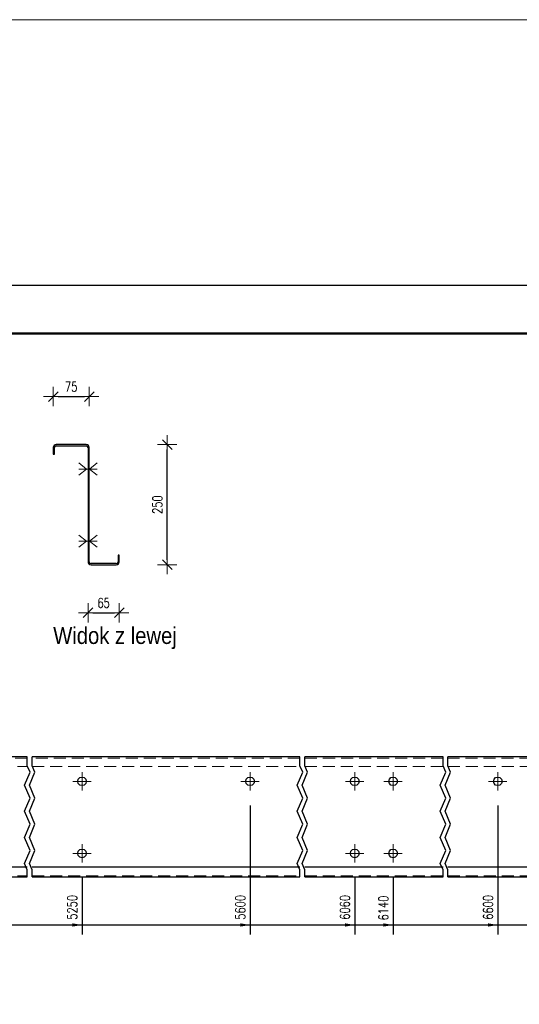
# Model space of a CAD drawing. Header units: millimetres. Extents: x -136 to 717, y 10101 to 10771.
# Tile 38 of 39: x 446 to 550, y 10545 to 10750. Entities that reach past the tile are written whole.
import ezdxf

# ---------------------------------------------------------------- set-up
doc = ezdxf.new("R2010")
doc.units = ezdxf.units.MM
doc.header["$LTSCALE"] = 10
doc.linetypes.add('HIDDEN', pattern=[0.375, 0.25, -0.125])
doc.linetypes.add('MITTE', pattern=[2, 1.25, -0.25, 0.25, -0.25])
doc.layers.get('Defpoints').update_dxf_attribs({"color": 1})
doc.layers.add('_FORMATKA', color=8, linetype='Continuous', plot=False)
for name, color, linetype, lineweight in [('_RAMKA', 7, 'Continuous', 35), ('PS_Bolt', 4, 'Continuous', 13), ('PS_DIM', 4, 'Continuous', 13), ('PS_Hidden', 2, 'HIDDEN', 9), ('PS_Mid', 5, 'MITTE', 15), ('PS_Shape', 161, 'Continuous', 30), ('PS_SOLID', 7, 'Continuous', 30), ('PS_TEXT', 3, 'Continuous', 18)]:
    doc.layers.add(name, color=color, linetype=linetype, lineweight=lineweight)
doc.styles.add('gil', font='txt', dxfattribs={"width": 0.9})
doc.styles.add('simplex', font='simplex.shx', dxfattribs={"width": 0.75})
doc.dimstyles.new('1_10_GŁ_DS1-LS10', dxfattribs={"dimtxt": 2, "dimasz": 2, "dimexe": 2, "dimexo": 5, "dimgap": 1, "dimtad": 1, "dimjust": 4, "dimdec": 0, "dimlfac": 10, "dimtxsty": 'simplex', "dimblk1": 'NONE', "dimsah": 1, "dimcen": 2, "dimclrd": 256, "dimclre": 256, "dimclrt": 3, "dimadec": 1, "dimazin": 0, "dimtfac": 1, "dimtdec": 0, "dimtmove": 2, "dimatfit": 3, "dimfxl": 1, "dimarcsym": 0})
doc.dimstyles.new('1_10_PRZ', dxfattribs={"dimtxt": 2, "dimasz": 1, "dimexe": 2, "dimexo": 5, "dimgap": 1, "dimtad": 1, "dimdec": 0, "dimlfac": 10, "dimtxsty": 'simplex', "dimblk": 'dimznak', "dimcen": 2, "dimse1": 1, "dimse2": 1, "dimclrt": 3, "dimadec": 1, "dimazin": 0, "dimtfac": 1, "dimtdec": 0, "dimtix": 1, "dimtmove": 2, "dimatfit": 3, "dimldrblk": 'dim-grot', "dimfxl": 1, "dimarcsym": 0})
doc.dimstyles.new('1_10_PRZ_DS1-LS10', dxfattribs={"dimtxt": 2, "dimasz": 1, "dimexe": 2, "dimexo": 5, "dimgap": 1, "dimtad": 1, "dimdec": 0, "dimlfac": 10, "dimtxsty": 'simplex', "dimblk": 'dimznak', "dimcen": 2, "dimse1": 1, "dimse2": 1, "dimclrt": 3, "dimadec": 1, "dimazin": 0, "dimtfac": 1, "dimtdec": 0, "dimtix": 1, "dimtmove": 2, "dimatfit": 3, "dimldrblk": 'dim-grot', "dimfxl": 1, "dimarcsym": 0})

# ---------------------------------------------------------------- blocks, each defined once
blk = doc.blocks.new('dimznak')
at = {"color": 0}
for points in [[(0, 2), (0, -2)], [(-2, 0), (2, 0)]]:
    blk.add_lwpolyline(points, dxfattribs=at)
at = {"color": 2}
blk.add_lwpolyline([(1, 1), (-1, -1)], dxfattribs=at)
blk = doc.blocks.new('*D189')
at = {"layer": 'Defpoints', "color": 0, "transparency": 16777216}
for p in [(460.41, 10638.14), (466.91, 10637.39), (466.91, 10626.77)]:
    blk.add_point(p, dxfattribs=at)
at = {"layer": 'PS_DIM', "color": 0, "lineweight": -2, "transparency": 16777216}
blk.add_line((461.41, 10626.77), (465.91, 10626.77), dxfattribs=at)
at = {"layer": 'PS_DIM', "color": 0, "lineweight": -2, "transparency": 16777216, "rotation": 180}
blk.add_blockref('dimznak', (460.41, 10626.77), dxfattribs=at)
at = {"layer": 'PS_DIM', "color": 0, "lineweight": -2, "transparency": 16777216}
blk.add_blockref('dimznak', (466.91, 10626.77), dxfattribs=at)
at = {"layer": 'PS_DIM', "color": 3, "transparency": 16777216, "insert": (463.66, 10628.81), "char_height": 2, "attachment_point": 5, "style": 'simplex'}
blk.add_mtext('65', dxfattribs=at)
blk = doc.blocks.new('dim-grot')
blk.add_hatch(color=256).paths.add_polyline_path([(0, 0), (-2, 0.5), (-2, -0.5)])
blk.add_lwpolyline([(0, 0), (-2, 0.5), (-2, -0.5), (0, 0)])
blk = doc.blocks.new('*D190')
at = {"layer": 'Defpoints', "color": 0, "transparency": 16777216}
for p in [(460.66, 10671.77), (453.16, 10660.63), (460.66, 10660.61)]:
    blk.add_point(p, dxfattribs=at)
at = {"layer": 'PS_DIM', "color": 0, "lineweight": -2, "transparency": 16777216}
blk.add_line((454.16, 10671.77), (459.66, 10671.77), dxfattribs=at)
at = {"layer": 'PS_DIM', "color": 0, "lineweight": -2, "transparency": 16777216, "rotation": 180}
blk.add_blockref('dimznak', (453.16, 10671.77), dxfattribs=at)
at = {"layer": 'PS_DIM', "color": 0, "lineweight": -2, "transparency": 16777216}
blk.add_blockref('dimznak', (460.66, 10671.77), dxfattribs=at)
at = {"layer": 'PS_DIM', "color": 3, "transparency": 16777216, "insert": (456.91, 10673.81), "char_height": 2, "attachment_point": 5, "style": 'simplex'}
blk.add_mtext('75', dxfattribs=at)
blk = doc.blocks.new('*D191')
at = {"layer": 'Defpoints', "color": 0, "transparency": 16777216}
for p in [(466.91, 10661.77), (476.91, 10661.77), (466.91, 10636.77)]:
    blk.add_point(p, dxfattribs=at)
at = {"layer": 'PS_DIM', "color": 0, "lineweight": -2, "transparency": 16777216}
blk.add_line((476.91, 10637.77), (476.91, 10660.77), dxfattribs=at)
for p, rotation in [((476.91, 10661.77), 90), ((476.91, 10636.77), 270)]:
    blk.add_blockref('dimznak', p, dxfattribs=dict(at, rotation=rotation))
at = {"layer": 'PS_DIM', "color": 3, "transparency": 16777216, "insert": (474.87, 10649.27), "char_height": 2, "attachment_point": 5, "rotation": 90, "style": 'simplex'}
blk.add_mtext('250', dxfattribs=at)
blk = doc.blocks.new('*D201')
at = {"layer": 'Defpoints', "color": 0, "transparency": 16777216}
for p in [(459.16, 10576.67), (280.36, 10571.77), (459.16, 10561.77)]:
    blk.add_point(p, dxfattribs=at)
at = {"layer": 'PS_DIM', "lineweight": -2, "transparency": 16777216}
for p, q in [((459.16, 10571.67), (459.16, 10559.77)), ((280.36, 10566.77), (280.36, 10559.77)), ((280.36, 10561.77), (457.16, 10561.77))]:
    blk.add_line(p, q, dxfattribs=at)
at = {"layer": 'PS_DIM', "transparency": 16777216}
blk.add_solid([(457.16, 10562.1), (457.16, 10561.43), (459.16, 10561.77)], dxfattribs=at)
at = {"layer": 'PS_DIM', "color": 3, "transparency": 16777216, "insert": (457.14, 10565.43), "char_height": 2, "attachment_point": 5, "rotation": 90, "style": 'simplex'}
blk.add_mtext('5250', dxfattribs=at)
blk = doc.blocks.new('_None')
blk = doc.blocks.new('*D202')
at = {"layer": 'Defpoints', "color": 0, "transparency": 16777216}
for p in [(494.16, 10591.67), (280.36, 10571.77), (494.16, 10561.77)]:
    blk.add_point(p, dxfattribs=at)
at = {"layer": 'PS_DIM', "lineweight": -2, "transparency": 16777216}
for p, q in [((494.16, 10586.67), (494.16, 10559.77)), ((280.36, 10566.77), (280.36, 10559.77)), ((280.36, 10561.77), (492.16, 10561.77))]:
    blk.add_line(p, q, dxfattribs=at)
at = {"layer": 'PS_DIM', "transparency": 16777216}
blk.add_solid([(492.16, 10562.1), (492.16, 10561.43), (494.16, 10561.77)], dxfattribs=at)
at = {"layer": 'PS_DIM', "color": 3, "transparency": 16777216, "insert": (492.14, 10565.43), "char_height": 2, "attachment_point": 5, "rotation": 90, "style": 'simplex'}
blk.add_mtext('5600', dxfattribs=at)
blk = doc.blocks.new('*D203')
at = {"layer": 'Defpoints', "color": 0, "transparency": 16777216}
for p in [(515.96, 10576.67), (280.36, 10571.77), (515.96, 10561.77)]:
    blk.add_point(p, dxfattribs=at)
at = {"layer": 'PS_DIM', "lineweight": -2, "transparency": 16777216}
for p, q in [((515.96, 10571.67), (515.96, 10559.77)), ((280.36, 10566.77), (280.36, 10559.77)), ((280.36, 10561.77), (513.96, 10561.77))]:
    blk.add_line(p, q, dxfattribs=at)
at = {"layer": 'PS_DIM', "transparency": 16777216}
blk.add_solid([(513.96, 10562.1), (513.96, 10561.43), (515.96, 10561.77)], dxfattribs=at)
at = {"layer": 'PS_DIM', "color": 3, "transparency": 16777216, "insert": (513.94, 10565.43), "char_height": 2, "attachment_point": 5, "rotation": 90, "style": 'simplex'}
blk.add_mtext('6060', dxfattribs=at)
blk = doc.blocks.new('*D204')
at = {"layer": 'Defpoints', "color": 0, "transparency": 16777216}
for p in [(523.96, 10576.67), (280.36, 10571.77), (523.96, 10561.77)]:
    blk.add_point(p, dxfattribs=at)
at = {"layer": 'PS_DIM', "lineweight": -2, "transparency": 16777216}
for p, q in [((523.96, 10571.67), (523.96, 10559.77)), ((280.36, 10566.77), (280.36, 10559.77)), ((280.36, 10561.77), (521.96, 10561.77))]:
    blk.add_line(p, q, dxfattribs=at)
at = {"layer": 'PS_DIM', "transparency": 16777216}
blk.add_solid([(521.96, 10562.1), (521.96, 10561.43), (523.96, 10561.77)], dxfattribs=at)
at = {"layer": 'PS_DIM', "color": 3, "transparency": 16777216, "insert": (521.94, 10565.29), "char_height": 2, "attachment_point": 5, "rotation": 90, "style": 'simplex'}
blk.add_mtext('6140', dxfattribs=at)
blk = doc.blocks.new('*D205')
at = {"layer": 'Defpoints', "color": 0, "transparency": 16777216}
for p in [(545.76, 10591.67), (280.36, 10571.77), (545.76, 10561.77)]:
    blk.add_point(p, dxfattribs=at)
at = {"layer": 'PS_DIM', "lineweight": -2, "transparency": 16777216}
for p, q in [((545.76, 10586.67), (545.76, 10559.77)), ((280.36, 10566.77), (280.36, 10559.77)), ((280.36, 10561.77), (543.76, 10561.77))]:
    blk.add_line(p, q, dxfattribs=at)
at = {"layer": 'PS_DIM', "transparency": 16777216}
blk.add_solid([(543.76, 10562.1), (543.76, 10561.43), (545.76, 10561.77)], dxfattribs=at)
at = {"layer": 'PS_DIM', "color": 3, "transparency": 16777216, "insert": (543.74, 10565.43), "char_height": 2, "attachment_point": 5, "rotation": 90, "style": 'simplex'}
blk.add_mtext('6600', dxfattribs=at)
blk = doc.blocks.new('*D206')
at = {"layer": 'Defpoints', "color": 0, "transparency": 16777216}
for p in [(564.76, 10576.67), (280.36, 10571.77), (564.76, 10561.77)]:
    blk.add_point(p, dxfattribs=at)
at = {"layer": 'PS_DIM', "lineweight": -2, "transparency": 16777216}
for p, q in [((564.76, 10571.67), (564.76, 10559.77)), ((280.36, 10566.77), (280.36, 10559.77)), ((280.36, 10561.77), (562.76, 10561.77))]:
    blk.add_line(p, q, dxfattribs=at)
at = {"layer": 'PS_DIM', "transparency": 16777216}
blk.add_solid([(562.76, 10562.1), (562.76, 10561.43), (564.76, 10561.77)], dxfattribs=at)
at = {"layer": 'PS_DIM', "color": 3, "transparency": 16777216, "insert": (562.74, 10565.43), "char_height": 2, "attachment_point": 5, "rotation": 90, "style": 'simplex'}
blk.add_mtext('6790', dxfattribs=at)
blk = doc.blocks.new('*D207')
at = {"layer": 'Defpoints', "color": 0, "transparency": 16777216}
for p in [(280.36, 10571.77), (567.76, 10571.77), (567.76, 10561.77)]:
    blk.add_point(p, dxfattribs=at)
at = {"layer": 'PS_DIM', "lineweight": -2, "transparency": 16777216}
for p, q in [((280.36, 10566.77), (280.36, 10559.77)), ((567.76, 10566.77), (567.76, 10559.77)), ((280.36, 10561.77), (278.36, 10561.77)), ((280.36, 10561.77), (567.76, 10561.77)), ((569.76, 10561.77), (571.76, 10561.77))]:
    blk.add_line(p, q, dxfattribs=at)
at = {"layer": 'PS_DIM', "transparency": 16777216}
blk.add_solid([(569.76, 10562.1), (569.76, 10561.43), (567.76, 10561.77)], dxfattribs=at)
at = {"layer": 'PS_DIM', "color": 3, "transparency": 16777216, "insert": (566.16, 10565.39), "char_height": 2, "attachment_point": 5, "rotation": 90, "style": 'simplex'}
blk.add_mtext('6820', dxfattribs=at)
blk = doc.blocks.new('*D341')
at = {"color": 252, "lineweight": -2, "transparency": 16777216}
blk.add_line((-838, 649.33), (-3, 649.33), dxfattribs=at)
at = {"layer": 'Defpoints', "color": 0, "transparency": 16777216}
for p in [(0, 649.33), (-841, 594), (0, 594)]:
    blk.add_point(p, dxfattribs=at)
at = {"color": 252, "lineweight": -2, "transparency": 16777216, "xscale": 3, "yscale": 3, "zscale": 3, "rotation": 180}
blk.add_blockref('dimznak', (-841, 649.33), dxfattribs=at)
at = {"color": 252, "lineweight": -2, "transparency": 16777216, "xscale": 3, "yscale": 3, "zscale": 3}
blk.add_blockref('dimznak', (0, 649.33), dxfattribs=at)
at = {"color": 252, "transparency": 16777216, "insert": (-420.5, 659.83), "char_height": 15, "attachment_point": 5, "style": 'simplex'}
blk.add_mtext('841', dxfattribs=at)
blk = doc.blocks.new('*X514')
at = {"color": 3, "linetype": 'Continuous'}
for p, q in [((458.51, 10642.95), (460.11, 10641.67)), ((460.11, 10641.67), (458.51, 10640.39)), ((462.29, 10641.67), (458.51, 10641.67)), ((462.29, 10642.95), (460.69, 10641.67)), ((460.69, 10641.67), (462.29, 10640.39))]:
    blk.add_line(p, q, dxfattribs=at)
blk = doc.blocks.new('*X515')
at = {"color": 3, "linetype": 'Continuous'}
for p, q in [((458.51, 10642.95), (460.11, 10641.67)), ((460.11, 10641.67), (458.51, 10640.39)), ((462.29, 10641.67), (458.51, 10641.67)), ((462.29, 10642.95), (460.69, 10641.67)), ((460.69, 10641.67), (462.29, 10640.39))]:
    blk.add_line(p, q, dxfattribs=at)
blk = doc.blocks.new('*X516')
at = {"color": 3, "linetype": 'Continuous'}
for p, q in [((458.51, 10657.95), (460.11, 10656.67)), ((462.29, 10657.95), (460.69, 10656.67)), ((460.11, 10656.67), (458.51, 10655.39)), ((462.29, 10656.67), (458.51, 10656.67)), ((460.69, 10656.67), (462.29, 10655.39))]:
    blk.add_line(p, q, dxfattribs=at)
blk = doc.blocks.new('*X517')
at = {"color": 3, "linetype": 'Continuous'}
for p, q in [((458.51, 10642.95), (460.11, 10641.67)), ((460.11, 10641.67), (458.51, 10640.39)), ((462.29, 10641.67), (458.51, 10641.67)), ((462.29, 10642.95), (460.69, 10641.67)), ((460.69, 10641.67), (462.29, 10640.39))]:
    blk.add_line(p, q, dxfattribs=at)
blk = doc.blocks.new('*X518')
at = {"color": 3, "linetype": 'Continuous'}
for p, q in [((458.51, 10657.95), (460.11, 10656.67)), ((462.29, 10657.95), (460.69, 10656.67)), ((460.11, 10656.67), (458.51, 10655.39)), ((462.29, 10656.67), (458.51, 10656.67)), ((460.69, 10656.67), (462.29, 10655.39))]:
    blk.add_line(p, q, dxfattribs=at)
blk = doc.blocks.new('*X519')
at = {"color": 3, "linetype": 'Continuous'}
for p, q in [((458.51, 10642.95), (460.11, 10641.67)), ((460.11, 10641.67), (458.51, 10640.39)), ((462.29, 10641.67), (458.51, 10641.67)), ((462.29, 10642.95), (460.69, 10641.67)), ((460.69, 10641.67), (462.29, 10640.39))]:
    blk.add_line(p, q, dxfattribs=at)
blk = doc.blocks.new('*X520')
at = {"layer": 'PS_Hidden', "color": 2, "linetype": 'HIDDEN'}
for p, q in [((460.66, 10657.57), (460.41, 10657.57)), ((460.41, 10655.77), (460.66, 10655.77)), ((460.66, 10642.57), (460.41, 10642.57)), ((460.41, 10640.77), (460.66, 10640.77))]:
    blk.add_line(p, q, dxfattribs=at)
at = {"layer": 'PS_SOLID', "color": 7, "linetype": 'Continuous'}
for p, q in [((460.04, 10661.77), (453.79, 10661.77)), ((453.79, 10661.52), (460.04, 10661.52)), ((453.16, 10661.14), (453.16, 10659.77)), ((453.16, 10659.77), (453.41, 10659.77)), ((453.41, 10659.77), (453.41, 10661.14)), ((460.41, 10661.14), (460.41, 10637.39)), ((460.66, 10656.67), (460.66, 10661.14)), ((460.66, 10641.67), (460.66, 10656.67)), ((460.66, 10637.39), (460.66, 10641.67)), ((466.29, 10637.02), (461.04, 10637.02)), ((466.91, 10638.77), (466.66, 10638.77)), ((466.66, 10638.77), (466.66, 10637.39)), ((466.91, 10637.39), (466.91, 10638.77)), ((461.04, 10636.77), (466.29, 10636.77))]:
    blk.add_line(p, q, dxfattribs=at)
at = {"layer": 'PS_SOLID'}
for centre, radius, start, end in [((453.79, 10661.14), 0.625, 90, 180), ((453.79, 10661.14), 0.375, 90, 180), ((460.04, 10661.14), 0.625, 360, 90), ((460.04, 10661.14), 0.375, 360, 90), ((461.04, 10637.39), 0.625, 180, 270), ((461.04, 10637.39), 0.375, 180, 270), ((466.29, 10637.39), 0.375, 270, 0), ((466.29, 10637.39), 0.625, 270, 0)]:
    blk.add_arc(centre, radius, start, end, dxfattribs=at)
blk = doc.blocks.new('*X521')
at = {"color": 3, "linetype": 'Continuous'}
for p, q in [((458.51, 10657.95), (460.11, 10656.67)), ((462.29, 10657.95), (460.69, 10656.67)), ((460.11, 10656.67), (458.51, 10655.39)), ((462.29, 10656.67), (458.51, 10656.67)), ((460.69, 10656.67), (462.29, 10655.39))]:
    blk.add_line(p, q, dxfattribs=at)
blk = doc.blocks.new('*X522')
at = {"color": 3, "linetype": 'Continuous'}
for p, q in [((458.51, 10657.95), (460.11, 10656.67)), ((462.29, 10657.95), (460.69, 10656.67)), ((460.11, 10656.67), (458.51, 10655.39)), ((462.29, 10656.67), (458.51, 10656.67)), ((460.69, 10656.67), (462.29, 10655.39))]:
    blk.add_line(p, q, dxfattribs=at)
blk = doc.blocks.new('*X523')
at = {"color": 3, "style": 'gil', "width": 0.9}
blk.add_text('Widok z lewej', height=3.5, dxfattribs=at).set_placement((453.16, 10620.27))
blk = doc.blocks.new('*X525')
at = {"color": 3, "linetype": 'Continuous'}
blk.add_line((459.16, 10576.67), (459.16, 10576.67), dxfattribs=at)
blk.add_line((459.16, 10576.67), (459.16, 10576.67), dxfattribs=at)
blk.add_line((459.16, 10576.67), (459.16, 10576.67), dxfattribs=at)
blk.add_line((459.16, 10576.67), (459.16, 10576.67), dxfattribs=at)
blk.add_line((459.16, 10576.67), (459.16, 10576.67), dxfattribs=at)
blk = doc.blocks.new('*X526')
at = {"color": 3, "linetype": 'Continuous'}
blk.add_line((459.16, 10591.67), (459.16, 10591.67), dxfattribs=at)
blk.add_line((459.16, 10591.67), (459.16, 10591.67), dxfattribs=at)
blk.add_line((459.16, 10591.67), (459.16, 10591.67), dxfattribs=at)
blk.add_line((459.16, 10591.67), (459.16, 10591.67), dxfattribs=at)
blk.add_line((459.16, 10591.67), (459.16, 10591.67), dxfattribs=at)
blk = doc.blocks.new('*X529')
at = {"color": 1}
for p, q in [((447.76, 10594.91), (447.76, 10596.77)), ((448.76, 10594.91), (448.76, 10596.77)), ((504.56, 10594.91), (504.56, 10596.77)), ((505.56, 10594.91), (505.56, 10596.77)), ((534.36, 10594.91), (534.36, 10596.77)), ((535.36, 10594.91), (535.36, 10596.77)), ((448.34, 10593.55), (447.76, 10594.91)), ((449.34, 10593.55), (448.76, 10594.91)), ((505.14, 10593.55), (504.56, 10594.91)), ((506.14, 10593.55), (505.56, 10594.91)), ((534.94, 10593.55), (534.36, 10594.91)), ((535.94, 10593.55), (535.36, 10594.91)), ((447.19, 10590.85), (448.34, 10593.55)), ((448.19, 10590.85), (449.34, 10593.55)), ((503.99, 10590.85), (505.14, 10593.55)), ((504.99, 10590.85), (506.14, 10593.55)), ((533.79, 10590.85), (534.94, 10593.55)), ((534.79, 10590.85), (535.94, 10593.55)), ((448.34, 10588.14), (447.19, 10590.85)), ((449.34, 10588.14), (448.19, 10590.85)), ((505.14, 10588.14), (503.99, 10590.85)), ((506.14, 10588.14), (504.99, 10590.85)), ((534.94, 10588.14), (533.79, 10590.85)), ((535.94, 10588.14), (534.79, 10590.85)), ((447.19, 10585.43), (448.34, 10588.14)), ((448.19, 10585.43), (449.34, 10588.14)), ((503.99, 10585.43), (505.14, 10588.14)), ((504.99, 10585.43), (506.14, 10588.14)), ((533.79, 10585.43), (534.94, 10588.14)), ((534.79, 10585.43), (535.94, 10588.14)), ((448.34, 10582.72), (447.19, 10585.43)), ((449.34, 10582.72), (448.19, 10585.43)), ((505.14, 10582.72), (503.99, 10585.43)), ((506.14, 10582.72), (504.99, 10585.43)), ((534.94, 10582.72), (533.79, 10585.43)), ((535.94, 10582.72), (534.79, 10585.43)), ((447.19, 10580.01), (448.34, 10582.72)), ((448.19, 10580.01), (449.34, 10582.72)), ((503.99, 10580.01), (505.14, 10582.72)), ((504.99, 10580.01), (506.14, 10582.72)), ((533.79, 10580.01), (534.94, 10582.72)), ((534.79, 10580.01), (535.94, 10582.72)), ((448.34, 10577.3), (447.19, 10580.01)), ((449.34, 10577.3), (448.19, 10580.01)), ((505.14, 10577.3), (503.99, 10580.01)), ((506.14, 10577.3), (504.99, 10580.01)), ((534.94, 10577.3), (533.79, 10580.01)), ((535.94, 10577.3), (534.79, 10580.01)), ((447.19, 10574.59), (448.34, 10577.3)), ((448.19, 10574.59), (449.34, 10577.3)), ((503.99, 10574.59), (505.14, 10577.3)), ((504.99, 10574.59), (506.14, 10577.3)), ((533.79, 10574.59), (534.94, 10577.3)), ((534.79, 10574.59), (535.94, 10577.3)), ((447.76, 10573.24), (447.19, 10574.59)), ((448.76, 10573.24), (448.19, 10574.59)), ((504.56, 10573.24), (503.99, 10574.59)), ((505.56, 10573.24), (504.99, 10574.59)), ((534.36, 10573.24), (533.79, 10574.59)), ((535.36, 10573.24), (534.79, 10574.59)), ((447.76, 10571.77), (447.76, 10573.24)), ((448.76, 10571.77), (448.76, 10573.24)), ((504.56, 10571.77), (504.56, 10573.24)), ((505.56, 10571.77), (505.56, 10573.24)), ((534.36, 10571.77), (534.36, 10573.24)), ((535.36, 10571.77), (535.36, 10573.24))]:
    blk.add_line(p, q, dxfattribs=at)
at = {"layer": 'PS_Hidden', "color": 2, "linetype": 'HIDDEN'}
for p, q in [((447.76, 10596.52), (426.96, 10596.52)), ((504.56, 10596.52), (448.76, 10596.52)), ((534.36, 10596.52), (505.56, 10596.52)), ((567.76, 10596.52), (535.36, 10596.52)), ((426.96, 10594.77), (447.76, 10594.77)), ((448.76, 10594.77), (504.56, 10594.77)), ((505.56, 10594.77), (534.36, 10594.77)), ((535.36, 10594.77), (567.76, 10594.77)), ((426.96, 10572.02), (447.76, 10572.02)), ((448.76, 10572.02), (504.56, 10572.02)), ((505.56, 10572.02), (534.36, 10572.02)), ((535.36, 10572.02), (567.76, 10572.02))]:
    blk.add_line(p, q, dxfattribs=at)
at = {"layer": 'PS_Mid', "color": 5, "linetype": 'MITTE'}
for p, q in [((459.16, 10593.57), (459.16, 10589.77)), ((494.16, 10593.57), (494.16, 10589.77)), ((515.96, 10593.57), (515.96, 10589.77)), ((523.96, 10593.57), (523.96, 10589.77)), ((545.76, 10593.57), (545.76, 10589.77)), ((461.06, 10591.67), (457.26, 10591.67)), ((496.06, 10591.67), (492.26, 10591.67)), ((517.86, 10591.67), (514.06, 10591.67)), ((525.86, 10591.67), (522.06, 10591.67)), ((547.66, 10591.67), (543.86, 10591.67)), ((459.16, 10578.57), (459.16, 10574.77)), ((515.96, 10578.57), (515.96, 10574.77)), ((523.96, 10578.57), (523.96, 10574.77)), ((461.06, 10576.67), (457.26, 10576.67)), ((517.86, 10576.67), (514.06, 10576.67)), ((525.86, 10576.67), (522.06, 10576.67))]:
    blk.add_line(p, q, dxfattribs=at)
at = {"layer": 'PS_SOLID', "color": 7, "linetype": 'Continuous'}
for p, q in [((447.76, 10596.77), (437.36, 10596.77)), ((459.16, 10596.77), (448.76, 10596.77)), ((494.16, 10596.77), (459.16, 10596.77)), ((504.56, 10596.77), (494.16, 10596.77)), ((515.96, 10596.77), (505.56, 10596.77)), ((523.96, 10596.77), (515.96, 10596.77)), ((534.36, 10596.77), (523.96, 10596.77)), ((545.76, 10596.77), (535.36, 10596.77)), ((564.76, 10596.77), (545.76, 10596.77)), ((458.26, 10591.67), (458.38, 10592.12)), ((458.38, 10592.12), (458.71, 10592.45)), ((458.71, 10592.45), (459.16, 10592.57)), ((459.16, 10592.57), (459.61, 10592.45)), ((459.61, 10592.45), (459.94, 10592.12)), ((459.94, 10592.12), (460.06, 10591.67)), ((493.26, 10591.67), (493.38, 10592.12)), ((493.38, 10592.12), (493.71, 10592.45)), ((493.71, 10592.45), (494.16, 10592.57)), ((494.16, 10592.57), (494.61, 10592.45)), ((494.61, 10592.45), (494.94, 10592.12)), ((494.94, 10592.12), (495.06, 10591.67)), ((515.06, 10591.67), (515.18, 10592.12)), ((515.18, 10592.12), (515.51, 10592.45)), ((515.51, 10592.45), (515.96, 10592.57)), ((515.96, 10592.57), (516.41, 10592.45)), ((516.41, 10592.45), (516.74, 10592.12)), ((516.74, 10592.12), (516.86, 10591.67)), ((523.06, 10591.67), (523.18, 10592.12)), ((523.18, 10592.12), (523.51, 10592.45)), ((523.51, 10592.45), (523.96, 10592.57)), ((523.96, 10592.57), (524.41, 10592.45)), ((524.41, 10592.45), (524.74, 10592.12)), ((524.74, 10592.12), (524.86, 10591.67)), ((544.86, 10591.67), (544.98, 10592.12)), ((544.98, 10592.12), (545.31, 10592.45)), ((545.31, 10592.45), (545.76, 10592.57)), ((545.76, 10592.57), (546.21, 10592.45)), ((546.21, 10592.45), (546.54, 10592.12)), ((546.54, 10592.12), (546.66, 10591.67)), ((458.38, 10591.22), (458.26, 10591.67)), ((458.71, 10590.89), (458.38, 10591.22)), ((459.16, 10590.77), (458.71, 10590.89)), ((459.61, 10590.89), (459.16, 10590.77)), ((459.94, 10591.22), (459.61, 10590.89)), ((460.06, 10591.67), (459.94, 10591.22)), ((493.38, 10591.22), (493.26, 10591.67)), ((493.71, 10590.89), (493.38, 10591.22)), ((494.16, 10590.77), (493.71, 10590.89)), ((494.61, 10590.89), (494.16, 10590.77)), ((494.94, 10591.22), (494.61, 10590.89)), ((495.06, 10591.67), (494.94, 10591.22)), ((515.18, 10591.22), (515.06, 10591.67)), ((515.51, 10590.89), (515.18, 10591.22)), ((515.96, 10590.77), (515.51, 10590.89)), ((516.41, 10590.89), (515.96, 10590.77)), ((516.74, 10591.22), (516.41, 10590.89)), ((516.86, 10591.67), (516.74, 10591.22)), ((523.18, 10591.22), (523.06, 10591.67)), ((523.51, 10590.89), (523.18, 10591.22)), ((523.96, 10590.77), (523.51, 10590.89)), ((524.41, 10590.89), (523.96, 10590.77)), ((524.74, 10591.22), (524.41, 10590.89)), ((524.86, 10591.67), (524.74, 10591.22)), ((544.98, 10591.22), (544.86, 10591.67)), ((545.31, 10590.89), (544.98, 10591.22)), ((545.76, 10590.77), (545.31, 10590.89)), ((546.21, 10590.89), (545.76, 10590.77)), ((546.54, 10591.22), (546.21, 10590.89)), ((546.66, 10591.67), (546.54, 10591.22)), ((458.38, 10577.12), (458.71, 10577.45)), ((458.71, 10577.45), (459.16, 10577.57)), ((459.16, 10577.57), (459.61, 10577.45)), ((459.61, 10577.45), (459.94, 10577.12)), ((515.18, 10577.12), (515.51, 10577.45)), ((515.51, 10577.45), (515.96, 10577.57)), ((515.96, 10577.57), (516.41, 10577.45)), ((516.41, 10577.45), (516.74, 10577.12)), ((523.18, 10577.12), (523.51, 10577.45)), ((523.51, 10577.45), (523.96, 10577.57)), ((523.96, 10577.57), (524.41, 10577.45)), ((524.41, 10577.45), (524.74, 10577.12)), ((458.26, 10576.67), (458.38, 10577.12)), ((458.38, 10576.22), (458.26, 10576.67)), ((458.71, 10575.89), (458.38, 10576.22)), ((459.16, 10575.77), (458.71, 10575.89)), ((459.61, 10575.89), (459.16, 10575.77)), ((459.94, 10576.22), (459.61, 10575.89)), ((459.94, 10577.12), (460.06, 10576.67)), ((460.06, 10576.67), (459.94, 10576.22)), ((515.06, 10576.67), (515.18, 10577.12)), ((515.18, 10576.22), (515.06, 10576.67)), ((515.51, 10575.89), (515.18, 10576.22)), ((515.96, 10575.77), (515.51, 10575.89)), ((516.41, 10575.89), (515.96, 10575.77)), ((516.74, 10576.22), (516.41, 10575.89)), ((516.74, 10577.12), (516.86, 10576.67)), ((516.86, 10576.67), (516.74, 10576.22)), ((523.06, 10576.67), (523.18, 10577.12)), ((523.18, 10576.22), (523.06, 10576.67)), ((523.51, 10575.89), (523.18, 10576.22)), ((523.96, 10575.77), (523.51, 10575.89)), ((524.41, 10575.89), (523.96, 10575.77)), ((524.74, 10576.22), (524.41, 10575.89)), ((524.74, 10577.12), (524.86, 10576.67)), ((524.86, 10576.67), (524.74, 10576.22)), ((447.76, 10573.77), (426.96, 10573.77)), ((504.56, 10573.77), (448.76, 10573.77)), ((534.36, 10573.77), (505.56, 10573.77)), ((567.76, 10573.77), (535.36, 10573.77)), ((426.96, 10571.77), (447.76, 10571.77)), ((448.76, 10571.77), (504.56, 10571.77)), ((505.56, 10571.77), (534.36, 10571.77)), ((535.36, 10571.77), (567.76, 10571.77))]:
    blk.add_line(p, q, dxfattribs=at)
blk = doc.blocks.new('*U334')
at = {"layer": '_FORMATKA', "lineweight": -3}
blk.add_lwpolyline([(-841, 0), (0, 0), (0, 594), (-841, 594)], close=True, dxfattribs=at)
at = {"layer": '_RAMKA', "lineweight": -3, "const_width": 0.5}
blk.add_lwpolyline([(-811, 10), (-10, 10), (-10, 584), (-811, 584)], close=True, dxfattribs=at)
dim = blk.add_linear_dim(base=(0, 649.33), p1=(-841, 594), p2=(0, 594), dimstyle='1_10_PRZ', override={"dimscale": 3, "dimtxt": 5, "dimlfac": 1, "dimclrd": 252, "dimclrt": 252})
dim.commit()
dim.dimension.update_dxf_attribs({"geometry": '*D341', "text_midpoint": (-420.5, 659.83)})

msp = doc.modelspace()

# ---------------------------------------------------------------- block references
at = {"layer": 'PS_Bolt', "color": 3}
for name in ['*X516', '*X518', '*X521', '*X522', '*X514', '*X515', '*X517', '*X519', '*X526', '*X525']:
    msp.add_blockref(name, (0, 0), dxfattribs=at)
at = {"layer": 'PS_DIM'}
msp.add_blockref('*U334', (711.45, 10100.91), dxfattribs=at)
at = {"layer": 'PS_Shape', "color": 2}
for name in ['*X520', '*X529']:
    msp.add_blockref(name, (0, 0), dxfattribs=at)
at = {"layer": 'PS_TEXT'}
msp.add_blockref('*X523', (0, 0), dxfattribs=at)

# ---------------------------------------------------------------- dimensions: what is measured, and where the dimension line sits
at = {"layer": 'PS_DIM'}
for base, p1, p2, picture, middle in [((460.66, 10671.77), (453.16, 10660.63), (460.66, 10660.61), '*D190', (456.91, 10673.81)), ((466.91, 10626.77), (460.41, 10638.14), (466.91, 10637.39), '*D189', (463.66, 10628.81))]:
    dim = msp.add_linear_dim(base=base, p1=p1, p2=p2, dimstyle='1_10_PRZ_DS1-LS10', dxfattribs=at)
    dim.commit()
    dim.dimension.update_dxf_attribs({"geometry": picture, "text_midpoint": middle, "dimtype": 128})
dim = msp.add_linear_dim(base=(476.91, 10661.77), p1=(466.91, 10636.77), p2=(466.91, 10661.77), angle=90, dimstyle='1_10_PRZ_DS1-LS10', dxfattribs=at)
dim.commit()
dim.dimension.update_dxf_attribs({"geometry": '*D191', "text_midpoint": (474.87, 10649.27), "dimtype": 128})
for base, p2, text, picture, middle in [((494.16, 10561.77), (494.16, 10591.67), '5600', '*D202', (492.14, 10565.43)), ((545.76, 10561.77), (545.76, 10591.67), '6600', '*D205', (543.74, 10565.43)), ((459.16, 10561.77), (459.16, 10576.67), '5250', '*D201', (457.14, 10565.43)), ((515.96, 10561.77), (515.96, 10576.67), '6060', '*D203', (513.94, 10565.43)), ((523.96, 10561.77), (523.96, 10576.67), '6140', '*D204', (521.94, 10565.29)), ((564.76, 10561.77), (564.76, 10576.67), '6790', '*D206', (562.74, 10565.43)), ((567.76, 10561.77), (567.76, 10571.77), '6820', '*D207', (566.16, 10565.39))]:
    dim = msp.add_linear_dim(base=base, p1=(280.36, 10571.77), p2=p2, text=text, dimstyle='1_10_GŁ_DS1-LS10', dxfattribs=at)
    dim.commit()
    dim.dimension.update_dxf_attribs({"geometry": picture, "text_midpoint": middle, "dimtype": 128, "text_rotation": 90})

doc.saveas('drawing.dxf')
